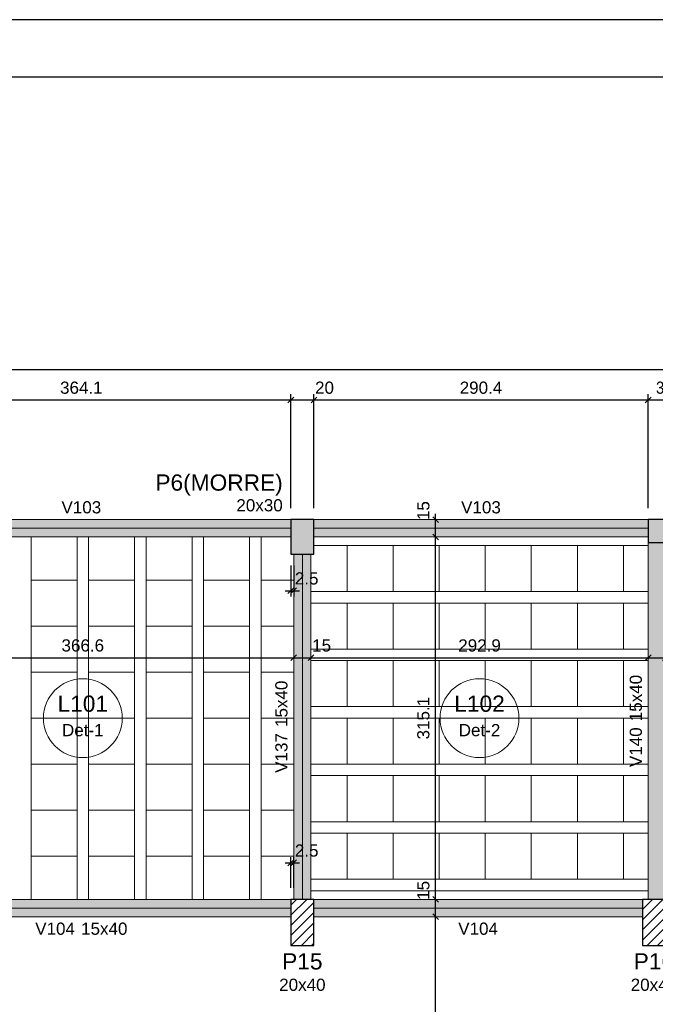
# Model space of a CAD drawing. Header units: millimetres. Extents: x 0 to 119, y 0 to 84.
# Tile 28 of 35: x 47 to 58, y 67 to 84. Entities that reach past the tile are written whole.
import ezdxf

# ---------------------------------------------------------------- set-up
doc = ezdxf.new("R2010")
doc.units = ezdxf.units.MM
doc.header["$MEASUREMENT"] = 0
doc.linetypes.add('NULL', pattern=[0])
doc.layers.get('0').update_dxf_attribs({"lineweight": 18})
for name, color, linetype, lineweight in [('FO-Cotas', 5, 'Continuous', 5), ('FO-Eixos', 5, 'Continuous', 5), ('FO-Hachura pilar que morre', 106, 'Continuous', 5), ('FO-Hachura pilar que passa', 19, 'Continuous', 5), ('FO-Hachura viga', 43, 'Continuous', 5), ('FO-Hachuras das lajes', 1, 'Continuous', 20), ('FO-Pilares', 4, 'Continuous', 30), ('FO-Textos das lajes', 3, 'Continuous', 20), ('FO-Textos das vigas', 7, 'Continuous', 5), ('FO-Textos dos pilares', 7, 'Continuous', 5), ('FO-Vigas', 1, 'Continuous', 20)]:
    doc.layers.add(name, color=color, linetype=linetype, lineweight=lineweight)
doc.layers.add('SEDUC_MARF', color=1, linetype='Continuous')
doc.layers.add('SEDUC_MARGG', color=7, linetype='Continuous')
doc.styles.add('Arial', font='txt')
doc.dimstyles.new('UM_50.000000', dxfattribs={"dimtxt": 0.18, "dimasz": 0.1, "dimexe": 0.1, "dimexo": 0.2, "dimgap": 0, "dimtad": 1, "dimtih": 1, "dimtoh": 1, "dimdec": 1, "dimlfac": 50, "dimzin": 0, "dimdsep": 46, "dimtxsty": 'Standard', "dimcen": 0.09, "dimdle": 0.1, "dimadec": 1, "dimazin": 2, "dimtfac": 1, "dimtdec": 4, "dimtofl": 0, "dimtmove": 0, "dimatfit": 3, "dimfxl": 1, "dimtolj": 1, "dimarcsym": 0})

# ---------------------------------------------------------------- blocks, each defined once
blk = doc.blocks.new('_Oblique')
at = {"color": 0, "linetype": 'ByBlock', "lineweight": -2}
blk.add_line((-0.5, -0.5), (0.5, 0.5), dxfattribs=at)
blk = doc.blocks.new('*D15')
at = {"layer": 'Defpoints', "color": 0}
for p in [(51.737, 77.489), (44.455, 76.074), (51.737, 75.408)]:
    blk.add_point(p, dxfattribs=at)
at = {"layer": 'FO-Cotas', "color": 0, "lineweight": -2}
for p, q in [((44.455, 76.274), (44.455, 77.589)), ((51.737, 75.608), (51.737, 77.589)), ((44.355, 77.489), (51.837, 77.489))]:
    blk.add_line(p, q, dxfattribs=at)
at = {"layer": 'FO-Cotas', "color": 0, "lineweight": -2, "xscale": 0.1, "yscale": 0.1, "zscale": 0.1, "rotation": 180}
blk.add_blockref('_Oblique', (44.455, 77.489), dxfattribs=at)
at = {"layer": 'FO-Cotas', "color": 0, "lineweight": -2, "xscale": 0.1, "yscale": 0.1, "zscale": 0.1}
blk.add_blockref('_Oblique', (51.737, 77.489), dxfattribs=at)
at = {"layer": 'FO-Cotas', "color": 7, "insert": (48.096, 77.701), "char_height": 0.2118, "attachment_point": 5, "rotation": 0.0057, "style": 'Arial'}
blk.add_mtext('\\A1;364.1', dxfattribs=at)
blk = doc.blocks.new('*D16')
at = {"layer": 'Defpoints', "color": 0}
for p in [(52.137, 77.489), (51.737, 75.408), (52.137, 75.408)]:
    blk.add_point(p, dxfattribs=at)
at = {"layer": 'FO-Cotas', "color": 0, "lineweight": -2}
for p, q in [((51.737, 75.608), (51.737, 77.589)), ((52.137, 75.608), (52.137, 77.589)), ((51.637, 77.489), (52.237, 77.489))]:
    blk.add_line(p, q, dxfattribs=at)
at = {"layer": 'FO-Cotas', "color": 0, "lineweight": -2, "xscale": 0.1, "yscale": 0.1, "zscale": 0.1, "rotation": 180}
blk.add_blockref('_Oblique', (51.737, 77.489), dxfattribs=at)
at = {"layer": 'FO-Cotas', "color": 0, "lineweight": -2, "xscale": 0.1, "yscale": 0.1, "zscale": 0.1}
blk.add_blockref('_Oblique', (52.137, 77.489), dxfattribs=at)
at = {"layer": 'FO-Cotas', "color": 7, "insert": (52.322, 77.701), "char_height": 0.2118, "attachment_point": 5, "rotation": 0.0057, "style": 'Arial'}
blk.add_mtext('\\A1;20', dxfattribs=at)
blk = doc.blocks.new('*D17')
at = {"layer": 'Defpoints', "color": 0}
for p in [(57.946, 77.489), (52.137, 75.408), (57.946, 75.408)]:
    blk.add_point(p, dxfattribs=at)
at = {"layer": 'FO-Cotas', "color": 0, "lineweight": -2}
for p, q in [((52.137, 75.608), (52.137, 77.589)), ((57.946, 75.608), (57.946, 77.589)), ((52.037, 77.489), (58.046, 77.489))]:
    blk.add_line(p, q, dxfattribs=at)
at = {"layer": 'FO-Cotas', "color": 0, "lineweight": -2, "xscale": 0.1, "yscale": 0.1, "zscale": 0.1, "rotation": 180}
blk.add_blockref('_Oblique', (52.137, 77.489), dxfattribs=at)
at = {"layer": 'FO-Cotas', "color": 0, "lineweight": -2, "xscale": 0.1, "yscale": 0.1, "zscale": 0.1}
blk.add_blockref('_Oblique', (57.946, 77.489), dxfattribs=at)
at = {"layer": 'FO-Cotas', "color": 7, "insert": (55.041, 77.701), "char_height": 0.2118, "attachment_point": 5, "rotation": 0.0057, "style": 'Arial'}
blk.add_mtext('\\A1;290.4', dxfattribs=at)
blk = doc.blocks.new('*D18')
at = {"layer": 'Defpoints', "color": 0}
for p in [(58.546, 77.489), (57.946, 75.408), (58.546, 75.408)]:
    blk.add_point(p, dxfattribs=at)
at = {"layer": 'FO-Cotas', "color": 0, "lineweight": -2}
for p, q in [((57.946, 75.608), (57.946, 77.589)), ((58.546, 75.608), (58.546, 77.589)), ((57.846, 77.489), (58.646, 77.489))]:
    blk.add_line(p, q, dxfattribs=at)
at = {"layer": 'FO-Cotas', "color": 0, "lineweight": -2, "xscale": 0.1, "yscale": 0.1, "zscale": 0.1, "rotation": 180}
blk.add_blockref('_Oblique', (57.946, 77.489), dxfattribs=at)
at = {"layer": 'FO-Cotas', "color": 0, "lineweight": -2, "xscale": 0.1, "yscale": 0.1, "zscale": 0.1}
blk.add_blockref('_Oblique', (58.546, 77.489), dxfattribs=at)
at = {"layer": 'FO-Cotas', "color": 7, "insert": (58.246, 77.701), "char_height": 0.2118, "attachment_point": 5, "rotation": 0.0057, "style": 'Arial'}
blk.add_mtext('\\A1;30', dxfattribs=at)
blk = doc.blocks.new('*D25')
at = {"layer": 'Defpoints', "color": 0}
for p in [(79.615, 78.018), (10.315, 75.408), (79.615, 75.408)]:
    blk.add_point(p, dxfattribs=at)
at = {"layer": 'FO-Cotas', "color": 0, "lineweight": -2}
for p, q in [((10.315, 75.608), (10.315, 78.118)), ((79.615, 75.608), (79.615, 78.118)), ((10.215, 78.018), (79.715, 78.018))]:
    blk.add_line(p, q, dxfattribs=at)
at = {"layer": 'FO-Cotas', "color": 0, "lineweight": -2, "xscale": 0.1, "yscale": 0.1, "zscale": 0.1, "rotation": 180}
blk.add_blockref('_Oblique', (10.315, 78.018), dxfattribs=at)
at = {"layer": 'FO-Cotas', "color": 0, "lineweight": -2, "xscale": 0.1, "yscale": 0.1, "zscale": 0.1}
blk.add_blockref('_Oblique', (79.615, 78.018), dxfattribs=at)
at = {"layer": 'FO-Cotas', "color": 7, "insert": (44.965, 78.23), "char_height": 0.2118, "attachment_point": 5, "rotation": 0.0057, "style": 'Arial'}
blk.add_mtext('\\A1;3465', dxfattribs=at)
blk = doc.blocks.new('*D131')
at = {"layer": 'Defpoints', "color": 0}
for p in [(44.455, 73.008), (51.787, 73.008), (51.787, 73.008)]:
    blk.add_point(p, dxfattribs=at)
at = {"layer": 'FO-Cotas', "color": 0, "lineweight": -2}
blk.add_line((44.355, 73.008), (51.887, 73.008), dxfattribs=at)
at = {"layer": 'FO-Cotas', "color": 0, "lineweight": -2, "xscale": 0.1, "yscale": 0.1, "zscale": 0.1, "rotation": 180}
blk.add_blockref('_Oblique', (44.455, 73.008), dxfattribs=at)
at = {"layer": 'FO-Cotas', "color": 0, "lineweight": -2, "xscale": 0.1, "yscale": 0.1, "zscale": 0.1}
blk.add_blockref('_Oblique', (51.787, 73.008), dxfattribs=at)
at = {"layer": 'FO-Cotas', "color": 7, "insert": (48.121, 73.22), "char_height": 0.2118, "attachment_point": 5, "rotation": 0.0057, "style": 'Arial'}
blk.add_mtext('\\A1;366.6', dxfattribs=at)
blk = doc.blocks.new('*D132')
at = {"layer": 'Defpoints', "color": 0}
for p in [(51.787, 73.008), (52.087, 73.008), (52.087, 73.008)]:
    blk.add_point(p, dxfattribs=at)
at = {"layer": 'FO-Cotas', "color": 0, "lineweight": -2}
blk.add_line((51.687, 73.008), (52.187, 73.008), dxfattribs=at)
at = {"layer": 'FO-Cotas', "color": 0, "lineweight": -2, "xscale": 0.1, "yscale": 0.1, "zscale": 0.1, "rotation": 180}
blk.add_blockref('_Oblique', (51.787, 73.008), dxfattribs=at)
at = {"layer": 'FO-Cotas', "color": 0, "lineweight": -2, "xscale": 0.1, "yscale": 0.1, "zscale": 0.1}
blk.add_blockref('_Oblique', (52.087, 73.008), dxfattribs=at)
at = {"layer": 'FO-Cotas', "color": 7, "insert": (52.272, 73.22), "char_height": 0.2118, "attachment_point": 5, "rotation": 0.0057, "style": 'Arial'}
blk.add_mtext('\\A1;15', dxfattribs=at)
blk = doc.blocks.new('*D133')
at = {"layer": 'Defpoints', "color": 0}
for p in [(52.087, 73.008), (57.946, 73.008), (57.946, 73.008)]:
    blk.add_point(p, dxfattribs=at)
at = {"layer": 'FO-Cotas', "color": 0, "lineweight": -2}
blk.add_line((51.987, 73.008), (58.046, 73.008), dxfattribs=at)
at = {"layer": 'FO-Cotas', "color": 0, "lineweight": -2, "xscale": 0.1, "yscale": 0.1, "zscale": 0.1, "rotation": 180}
blk.add_blockref('_Oblique', (52.087, 73.008), dxfattribs=at)
at = {"layer": 'FO-Cotas', "color": 0, "lineweight": -2, "xscale": 0.1, "yscale": 0.1, "zscale": 0.1}
blk.add_blockref('_Oblique', (57.946, 73.008), dxfattribs=at)
at = {"layer": 'FO-Cotas', "color": 7, "insert": (55.016, 73.22), "char_height": 0.2118, "attachment_point": 5, "rotation": 0.0057, "style": 'Arial'}
blk.add_mtext('\\A1;292.9', dxfattribs=at)
blk = doc.blocks.new('*D134')
at = {"layer": 'Defpoints', "color": 0}
for p in [(57.946, 73.008), (58.246, 73.008), (58.246, 73.008)]:
    blk.add_point(p, dxfattribs=at)
at = {"layer": 'FO-Cotas', "color": 0, "lineweight": -2}
blk.add_line((57.846, 73.008), (58.346, 73.008), dxfattribs=at)
at = {"layer": 'FO-Cotas', "color": 0, "lineweight": -2, "xscale": 0.1, "yscale": 0.1, "zscale": 0.1, "rotation": 180}
blk.add_blockref('_Oblique', (57.946, 73.008), dxfattribs=at)
at = {"layer": 'FO-Cotas', "color": 0, "lineweight": -2, "xscale": 0.1, "yscale": 0.1, "zscale": 0.1}
blk.add_blockref('_Oblique', (58.246, 73.008), dxfattribs=at)
at = {"layer": 'FO-Cotas', "color": 7, "insert": (58.431, 73.22), "char_height": 0.2118, "attachment_point": 5, "rotation": 0.0057, "style": 'Arial'}
blk.add_mtext('\\A1;15', dxfattribs=at)
blk = doc.blocks.new('*D173')
at = {"layer": 'Defpoints', "color": 0}
for p in [(54.252, 68.505), (54.252, 68.505), (54.252, 40.915)]:
    blk.add_point(p, dxfattribs=at)
at = {"layer": 'FO-Cotas', "color": 0, "lineweight": -2}
blk.add_line((54.252, 40.815), (54.252, 68.605), dxfattribs=at)
at = {"layer": 'FO-Cotas', "color": 0, "lineweight": -2, "xscale": 0.1, "yscale": 0.1, "zscale": 0.1}
for p, rotation in [((54.252, 68.505), 90), ((54.252, 40.915), 270)]:
    blk.add_blockref('_Oblique', p, dxfattribs=dict(at, rotation=rotation))
at = {"layer": 'FO-Cotas', "color": 7, "insert": (54.04, 54.71), "char_height": 0.2118, "attachment_point": 5, "rotation": 90, "style": 'Arial'}
blk.add_mtext('\\A1;1379.5', dxfattribs=at)
blk = doc.blocks.new('*D174')
at = {"layer": 'Defpoints', "color": 0}
for p in [(54.252, 68.805), (54.252, 68.805), (54.252, 68.505)]:
    blk.add_point(p, dxfattribs=at)
at = {"layer": 'FO-Cotas', "color": 0, "lineweight": -2}
blk.add_line((54.252, 68.405), (54.252, 68.905), dxfattribs=at)
at = {"layer": 'FO-Cotas', "color": 0, "lineweight": -2, "xscale": 0.1, "yscale": 0.1, "zscale": 0.1}
for p, rotation in [((54.252, 68.805), 90), ((54.252, 68.505), 270)]:
    blk.add_blockref('_Oblique', p, dxfattribs=dict(at, rotation=rotation))
at = {"layer": 'FO-Cotas', "color": 7, "insert": (54.04, 68.963), "char_height": 0.2118, "attachment_point": 5, "rotation": 90, "style": 'Arial'}
blk.add_mtext('\\A1;15', dxfattribs=at)
blk = doc.blocks.new('*D175')
at = {"layer": 'Defpoints', "color": 0}
for p in [(54.252, 75.108), (54.252, 75.108), (54.252, 68.805)]:
    blk.add_point(p, dxfattribs=at)
at = {"layer": 'FO-Cotas', "color": 0, "lineweight": -2}
blk.add_line((54.252, 68.705), (54.252, 75.208), dxfattribs=at)
at = {"layer": 'FO-Cotas', "color": 0, "lineweight": -2, "xscale": 0.1, "yscale": 0.1, "zscale": 0.1}
for p, rotation in [((54.252, 75.108), 90), ((54.252, 68.805), 270)]:
    blk.add_blockref('_Oblique', p, dxfattribs=dict(at, rotation=rotation))
at = {"layer": 'FO-Cotas', "color": 7, "insert": (54.04, 71.957), "char_height": 0.2118, "attachment_point": 5, "rotation": 90, "style": 'Arial'}
blk.add_mtext('\\A1;315.1', dxfattribs=at)
blk = doc.blocks.new('*D176')
at = {"layer": 'Defpoints', "color": 0}
for p in [(54.252, 75.408), (54.252, 75.408), (54.252, 75.108)]:
    blk.add_point(p, dxfattribs=at)
at = {"layer": 'FO-Cotas', "color": 0, "lineweight": -2}
blk.add_line((54.252, 75.008), (54.252, 75.508), dxfattribs=at)
at = {"layer": 'FO-Cotas', "color": 0, "lineweight": -2, "xscale": 0.1, "yscale": 0.1, "zscale": 0.1}
for p, rotation in [((54.252, 75.408), 90), ((54.252, 75.108), 270)]:
    blk.add_blockref('_Oblique', p, dxfattribs=dict(at, rotation=rotation))
at = {"layer": 'FO-Cotas', "color": 7, "insert": (54.04, 75.565), "char_height": 0.2118, "attachment_point": 5, "rotation": 90, "style": 'Arial'}
blk.add_mtext('\\A1;15', dxfattribs=at)
blk = doc.blocks.new('*D205')
at = {"layer": 'Defpoints', "color": 0}
for p in [(51.787, 69.442), (51.737, 68.807), (51.787, 68.807)]:
    blk.add_point(p, dxfattribs=at)
at = {"layer": 'FO-Cotas', "color": 0, "lineweight": -2}
for p, q in [((51.737, 69.007), (51.737, 69.542)), ((51.787, 69.007), (51.787, 69.542)), ((51.637, 69.442), (51.887, 69.442))]:
    blk.add_line(p, q, dxfattribs=at)
at = {"layer": 'FO-Cotas', "color": 0, "lineweight": -2, "xscale": 0.1, "yscale": 0.1, "zscale": 0.1, "rotation": 180}
blk.add_blockref('_Oblique', (51.737, 69.442), dxfattribs=at)
at = {"layer": 'FO-Cotas', "color": 0, "lineweight": -2, "xscale": 0.1, "yscale": 0.1, "zscale": 0.1}
blk.add_blockref('_Oblique', (51.787, 69.442), dxfattribs=at)
at = {"layer": 'FO-Cotas', "color": 7, "insert": (52.012, 69.654), "char_height": 0.2118, "attachment_point": 5, "rotation": 0.0057, "style": 'Arial'}
blk.add_mtext('\\A1;2.5', dxfattribs=at)
blk = doc.blocks.new('*D216')
at = {"layer": 'Defpoints', "color": 0}
for p in [(51.737, 74.808), (51.787, 74.808), (51.787, 74.173)]:
    blk.add_point(p, dxfattribs=at)
at = {"layer": 'FO-Cotas', "color": 0, "lineweight": -2}
for p, q in [((51.737, 74.608), (51.737, 74.073)), ((51.787, 74.608), (51.787, 74.073)), ((51.637, 74.173), (51.887, 74.173))]:
    blk.add_line(p, q, dxfattribs=at)
at = {"layer": 'FO-Cotas', "color": 0, "lineweight": -2, "xscale": 0.1, "yscale": 0.1, "zscale": 0.1, "rotation": 180}
blk.add_blockref('_Oblique', (51.737, 74.173), dxfattribs=at)
at = {"layer": 'FO-Cotas', "color": 0, "lineweight": -2, "xscale": 0.1, "yscale": 0.1, "zscale": 0.1}
blk.add_blockref('_Oblique', (51.787, 74.173), dxfattribs=at)
at = {"layer": 'FO-Cotas', "color": 7, "insert": (52.012, 74.385), "char_height": 0.2118, "attachment_point": 5, "rotation": 0.0057, "style": 'Arial'}
blk.add_mtext('\\A1;2.5', dxfattribs=at)

msp = doc.modelspace()

# ---------------------------------------------------------------- hatches: boundary and pattern name
at = {"layer": 'FO-Hachura pilar que morre', "linetype": 'Continuous'}
for points in [[(51.7368, 74.8082), (51.9368, 74.8082), (52.1368, 74.8082), (52.1368, 75.1082), (52.1368, 75.4082), (51.9368, 75.4082), (51.7368, 75.4082), (51.7368, 75.1082)], [(58.5456, 75.0082), (58.5456, 75.2082), (58.5456, 75.4082), (58.2456, 75.4082), (57.9456, 75.4082), (57.9456, 75.2082), (57.9456, 75.0082), (58.2456, 75.0082)]]:
    msp.add_hatch(color=106, dxfattribs=at).paths.add_polyline_path(points)
at = {"layer": 'FO-Hachura pilar que passa', "linetype": 'Continuous'}
h = msp.add_hatch(dxfattribs=at)
h.set_pattern_fill('ANSI31', color=19, style=0)
h.paths.add_polyline_path([(51.7368, 68.0068), (51.9368, 68.0068), (52.1368, 68.0068), (52.1368, 68.4068), (52.1368, 68.8068), (51.9368, 68.8068), (51.7368, 68.8068), (51.7368, 68.4068)])
h = msp.add_hatch(dxfattribs=at)
h.set_pattern_fill('ANSI31', color=19, style=0)
h.paths.add_polyline_path([(57.8456, 68.0068), (58.0456, 68.0068), (58.2456, 68.0068), (58.2456, 68.4068), (58.2456, 68.8068), (58.0456, 68.8068), (57.8456, 68.8068), (57.8456, 68.4068)])
at = {"layer": 'FO-Hachura viga', "linetype": 'Continuous'}
for points in [[(51.7368, 75.408), (51.7368, 75.408), (44.4548, 75.408), (44.4548, 75.108), (51.7368, 75.108), (51.7368, 75.408)], [(57.9456, 75.408), (57.9456, 75.408), (52.1368, 75.408), (52.1368, 75.108), (57.9456, 75.108), (57.9456, 75.408)], [(58.2456, 75.008), (58.2456, 75.008), (57.9456, 75.008), (57.9456, 68.8068), (58.2456, 68.8068), (58.2456, 75.008)], [(52.0868, 74.808), (52.0868, 74.808), (51.7868, 74.808), (51.7868, 68.8068), (52.0868, 68.8068), (52.0868, 74.808)], [(51.7368, 68.8054), (51.7368, 68.8054), (44.4548, 68.8054), (44.4548, 68.5054), (51.7368, 68.5054), (51.7368, 68.8054)], [(57.8456, 68.8054), (57.8456, 68.8054), (52.1368, 68.8054), (52.1368, 68.5054), (57.8456, 68.5054), (57.8456, 68.8054)]]:
    msp.add_hatch(color=43, dxfattribs=at).paths.add_polyline_path(points)

# ---------------------------------------------------------------- linework, layer by layer
at = {"layer": 'FO-Eixos'}
for p, q in [((44.4546, 75.2582), (51.7368, 75.2582)), ((52.1368, 75.2582), (57.9456, 75.2582)), ((51.9368, 68.8068), (51.9368, 74.8082)), ((44.4546, 68.6554), (51.7368, 68.6554)), ((52.1368, 68.6554), (57.8456, 68.6554))]:
    msp.add_line(p, q, dxfattribs=at)
for points in [[(47.221, 75.1082), (47.221, 74.3572), (48.021, 74.3572), (48.021, 75.1082)], [(48.221, 75.1082), (48.221, 74.3572), (49.021, 74.3572), (49.021, 75.1082)], [(49.221, 75.1082), (49.221, 74.3572), (50.021, 74.3572), (50.021, 75.1082)], [(50.221, 75.1082), (50.221, 74.3572), (51.021, 74.3572), (51.021, 75.1082)], [(51.221, 75.1082), (51.221, 74.3572), (51.787, 74.3572)], [(52.087, 74.1572), (52.716, 74.1572), (52.716, 74.9572), (52.137, 74.9572)], [(57.946, 74.9572), (57.516, 74.9572), (57.516, 74.1572), (57.946, 74.1572)], [(51.787, 74.3572), (51.221, 74.3572), (51.221, 73.5572), (51.787, 73.5572)], [(52.087, 73.1572), (52.716, 73.1572), (52.716, 73.9572), (52.087, 73.9572)], [(57.946, 73.9572), (57.516, 73.9572), (57.516, 73.1572), (57.946, 73.1572)], [(51.787, 73.5572), (51.221, 73.5572), (51.221, 72.7572), (51.787, 72.7572)], [(52.087, 72.1572), (52.716, 72.1572), (52.716, 72.9572), (52.087, 72.9572)], [(57.946, 72.9572), (57.516, 72.9572), (57.516, 72.1572), (57.946, 72.1572)], [(51.787, 72.7572), (51.221, 72.7572), (51.221, 71.9572), (51.787, 71.9572)], [(51.787, 71.9572), (51.221, 71.9572), (51.221, 71.1572), (51.787, 71.1572)], [(52.087, 71.1572), (52.716, 71.1572), (52.716, 71.9572), (52.087, 71.9572)], [(57.946, 71.9572), (57.516, 71.9572), (57.516, 71.1572), (57.946, 71.1572)], [(51.787, 71.1572), (51.221, 71.1572), (51.221, 70.3572), (51.787, 70.3572)], [(52.087, 70.1572), (52.716, 70.1572), (52.716, 70.9572), (52.087, 70.9572)], [(57.946, 70.9572), (57.516, 70.9572), (57.516, 70.1572), (57.946, 70.1572)], [(51.787, 70.3572), (51.221, 70.3572), (51.221, 69.5572), (51.787, 69.5572)], [(52.087, 69.1572), (52.716, 69.1572), (52.716, 69.9572), (52.087, 69.9572)], [(57.946, 69.9572), (57.516, 69.9572), (57.516, 69.1572), (57.946, 69.1572)], [(48.021, 68.8072), (48.021, 69.5572), (47.221, 69.5572), (47.221, 68.8072)], [(49.021, 68.8072), (49.021, 69.5572), (48.221, 69.5572), (48.221, 68.8072)], [(50.021, 68.8072), (50.021, 69.5572), (49.221, 69.5572), (49.221, 68.8072)], [(51.021, 68.8072), (51.021, 69.5572), (50.221, 69.5572), (50.221, 68.8072)], [(51.787, 69.5572), (51.221, 69.5572), (51.221, 68.8072)]]:
    msp.add_lwpolyline(points, dxfattribs=at)
for points in [[(52.716, 74.1572), (53.516, 74.1572), (53.516, 74.9572), (52.716, 74.9572), (52.716, 74.1572)], [(53.516, 74.1572), (54.316, 74.1572), (54.316, 74.9572), (53.516, 74.9572), (53.516, 74.1572)], [(54.316, 74.1572), (55.116, 74.1572), (55.116, 74.9572), (54.316, 74.9572), (54.316, 74.1572)], [(55.116, 74.1572), (55.916, 74.1572), (55.916, 74.9572), (55.116, 74.9572), (55.116, 74.1572)], [(55.916, 74.1572), (56.716, 74.1572), (56.716, 74.9572), (55.916, 74.9572), (55.916, 74.1572)], [(56.716, 74.1572), (57.516, 74.1572), (57.516, 74.9572), (56.716, 74.9572), (56.716, 74.1572)], [(48.021, 73.5572), (48.021, 74.3572), (47.221, 74.3572), (47.221, 73.5572), (48.021, 73.5572)], [(49.021, 73.5572), (49.021, 74.3572), (48.221, 74.3572), (48.221, 73.5572), (49.021, 73.5572)], [(50.021, 73.5572), (50.021, 74.3572), (49.221, 74.3572), (49.221, 73.5572), (50.021, 73.5572)], [(51.021, 73.5572), (51.021, 74.3572), (50.221, 74.3572), (50.221, 73.5572), (51.021, 73.5572)], [(52.716, 73.1572), (53.516, 73.1572), (53.516, 73.9572), (52.716, 73.9572), (52.716, 73.1572)], [(53.516, 73.1572), (54.316, 73.1572), (54.316, 73.9572), (53.516, 73.9572), (53.516, 73.1572)], [(54.316, 73.1572), (55.116, 73.1572), (55.116, 73.9572), (54.316, 73.9572), (54.316, 73.1572)], [(55.116, 73.1572), (55.916, 73.1572), (55.916, 73.9572), (55.116, 73.9572), (55.116, 73.1572)], [(55.916, 73.1572), (56.716, 73.1572), (56.716, 73.9572), (55.916, 73.9572), (55.916, 73.1572)], [(56.716, 73.1572), (57.516, 73.1572), (57.516, 73.9572), (56.716, 73.9572), (56.716, 73.1572)], [(48.021, 72.7572), (48.021, 73.5572), (47.221, 73.5572), (47.221, 72.7572), (48.021, 72.7572)], [(49.021, 72.7572), (49.021, 73.5572), (48.221, 73.5572), (48.221, 72.7572), (49.021, 72.7572)], [(50.021, 72.7572), (50.021, 73.5572), (49.221, 73.5572), (49.221, 72.7572), (50.021, 72.7572)], [(51.021, 72.7572), (51.021, 73.5572), (50.221, 73.5572), (50.221, 72.7572), (51.021, 72.7572)], [(52.716, 72.1572), (53.516, 72.1572), (53.516, 72.9572), (52.716, 72.9572), (52.716, 72.1572)], [(53.516, 72.1572), (54.316, 72.1572), (54.316, 72.9572), (53.516, 72.9572), (53.516, 72.1572)], [(54.316, 72.1572), (55.116, 72.1572), (55.116, 72.9572), (54.316, 72.9572), (54.316, 72.1572)], [(55.116, 72.1572), (55.916, 72.1572), (55.916, 72.9572), (55.116, 72.9572), (55.116, 72.1572)], [(55.916, 72.1572), (56.716, 72.1572), (56.716, 72.9572), (55.916, 72.9572), (55.916, 72.1572)], [(56.716, 72.1572), (57.516, 72.1572), (57.516, 72.9572), (56.716, 72.9572), (56.716, 72.1572)], [(48.021, 71.9572), (48.021, 72.7572), (47.221, 72.7572), (47.221, 71.9572), (48.021, 71.9572)], [(49.021, 71.9572), (49.021, 72.7572), (48.221, 72.7572), (48.221, 71.9572), (49.021, 71.9572)], [(50.021, 71.9572), (50.021, 72.7572), (49.221, 72.7572), (49.221, 71.9572), (50.021, 71.9572)], [(51.021, 71.9572), (51.021, 72.7572), (50.221, 72.7572), (50.221, 71.9572), (51.021, 71.9572)], [(48.021, 71.1572), (48.021, 71.9572), (47.221, 71.9572), (47.221, 71.1572), (48.021, 71.1572)], [(49.021, 71.1572), (49.021, 71.9572), (48.221, 71.9572), (48.221, 71.1572), (49.021, 71.1572)], [(50.021, 71.1572), (50.021, 71.9572), (49.221, 71.9572), (49.221, 71.1572), (50.021, 71.1572)], [(51.021, 71.1572), (51.021, 71.9572), (50.221, 71.9572), (50.221, 71.1572), (51.021, 71.1572)], [(52.716, 71.1572), (53.516, 71.1572), (53.516, 71.9572), (52.716, 71.9572), (52.716, 71.1572)], [(53.516, 71.1572), (54.316, 71.1572), (54.316, 71.9572), (53.516, 71.9572), (53.516, 71.1572)], [(54.316, 71.1572), (55.116, 71.1572), (55.116, 71.9572), (54.316, 71.9572), (54.316, 71.1572)], [(55.116, 71.1572), (55.916, 71.1572), (55.916, 71.9572), (55.116, 71.9572), (55.116, 71.1572)], [(55.916, 71.1572), (56.716, 71.1572), (56.716, 71.9572), (55.916, 71.9572), (55.916, 71.1572)], [(56.716, 71.1572), (57.516, 71.1572), (57.516, 71.9572), (56.716, 71.9572), (56.716, 71.1572)], [(48.021, 70.3572), (48.021, 71.1572), (47.221, 71.1572), (47.221, 70.3572), (48.021, 70.3572)], [(49.021, 70.3572), (49.021, 71.1572), (48.221, 71.1572), (48.221, 70.3572), (49.021, 70.3572)], [(50.021, 70.3572), (50.021, 71.1572), (49.221, 71.1572), (49.221, 70.3572), (50.021, 70.3572)], [(51.021, 70.3572), (51.021, 71.1572), (50.221, 71.1572), (50.221, 70.3572), (51.021, 70.3572)], [(52.716, 70.1572), (53.516, 70.1572), (53.516, 70.9572), (52.716, 70.9572), (52.716, 70.1572)], [(53.516, 70.1572), (54.316, 70.1572), (54.316, 70.9572), (53.516, 70.9572), (53.516, 70.1572)], [(54.316, 70.1572), (55.116, 70.1572), (55.116, 70.9572), (54.316, 70.9572), (54.316, 70.1572)], [(55.116, 70.1572), (55.916, 70.1572), (55.916, 70.9572), (55.116, 70.9572), (55.116, 70.1572)], [(55.916, 70.1572), (56.716, 70.1572), (56.716, 70.9572), (55.916, 70.9572), (55.916, 70.1572)], [(56.716, 70.1572), (57.516, 70.1572), (57.516, 70.9572), (56.716, 70.9572), (56.716, 70.1572)], [(48.021, 69.5572), (48.021, 70.3572), (47.221, 70.3572), (47.221, 69.5572), (48.021, 69.5572)], [(49.021, 69.5572), (49.021, 70.3572), (48.221, 70.3572), (48.221, 69.5572), (49.021, 69.5572)], [(50.021, 69.5572), (50.021, 70.3572), (49.221, 70.3572), (49.221, 69.5572), (50.021, 69.5572)], [(51.021, 69.5572), (51.021, 70.3572), (50.221, 70.3572), (50.221, 69.5572), (51.021, 69.5572)], [(52.716, 69.1572), (53.516, 69.1572), (53.516, 69.9572), (52.716, 69.9572), (52.716, 69.1572)], [(53.516, 69.1572), (54.316, 69.1572), (54.316, 69.9572), (53.516, 69.9572), (53.516, 69.1572)], [(54.316, 69.1572), (55.116, 69.1572), (55.116, 69.9572), (54.316, 69.9572), (54.316, 69.1572)], [(55.116, 69.1572), (55.916, 69.1572), (55.916, 69.9572), (55.116, 69.9572), (55.116, 69.1572)], [(55.916, 69.1572), (56.716, 69.1572), (56.716, 69.9572), (55.916, 69.9572), (55.916, 69.1572)], [(56.716, 69.1572), (57.516, 69.1572), (57.516, 69.9572), (56.716, 69.9572), (56.716, 69.1572)]]:
    msp.add_lwpolyline(points, close=True, dxfattribs=at)
at = {"layer": 'FO-Hachuras das lajes'}
for p, q in [((47.221, 74.8082), (47.221, 75.1082)), ((48.021, 74.8082), (48.021, 75.1082)), ((48.221, 74.8082), (48.221, 75.1082)), ((49.021, 74.8082), (49.021, 75.1082)), ((49.221, 74.8082), (49.221, 75.1082)), ((50.021, 74.8082), (50.021, 75.1082)), ((50.221, 74.8082), (50.221, 75.1082)), ((51.021, 74.8082), (51.021, 75.1082)), ((51.221, 74.8082), (51.221, 75.1082)), ((47.221, 68.8072), (47.221, 74.8082)), ((48.021, 68.8072), (48.021, 74.8082)), ((48.221, 68.8072), (48.221, 74.8082)), ((49.021, 68.8072), (49.021, 74.8082)), ((49.221, 68.8072), (49.221, 74.8082)), ((50.021, 68.8072), (50.021, 74.8082)), ((50.221, 68.8072), (50.221, 74.8082)), ((51.021, 68.8072), (51.021, 74.8082)), ((51.221, 68.8072), (51.221, 74.8082)), ((52.137, 74.9572), (57.946, 74.9572)), ((52.087, 74.1572), (52.137, 74.1572)), ((52.137, 74.1572), (57.946, 74.1572)), ((52.087, 73.9572), (52.137, 73.9572)), ((52.137, 73.9572), (57.946, 73.9572)), ((52.087, 73.1572), (52.137, 73.1572)), ((52.137, 73.1572), (57.946, 73.1572)), ((52.087, 72.9572), (52.137, 72.9572)), ((52.137, 72.9572), (57.946, 72.9572)), ((52.087, 72.1572), (52.137, 72.1572)), ((52.137, 72.1572), (57.946, 72.1572)), ((52.087, 71.9572), (52.137, 71.9572)), ((52.137, 71.9572), (57.946, 71.9572)), ((52.087, 71.1572), (52.137, 71.1572)), ((52.137, 71.1572), (57.946, 71.1572)), ((52.087, 70.9572), (52.137, 70.9572)), ((52.137, 70.9572), (57.946, 70.9572)), ((52.087, 70.1572), (52.137, 70.1572)), ((52.137, 70.1572), (57.946, 70.1572)), ((52.087, 69.9572), (52.137, 69.9572)), ((52.137, 69.9572), (57.946, 69.9572)), ((52.087, 69.1572), (52.137, 69.1572)), ((52.137, 69.1572), (57.946, 69.1572)), ((52.087, 68.9572), (52.137, 68.9572)), ((52.137, 68.9572), (57.946, 68.9572))]:
    msp.add_line(p, q, dxfattribs=at)
at = {"layer": 'FO-Pilares'}
for points in [[(51.7368, 74.8082), (51.9368, 74.8082), (52.1368, 74.8082), (52.1368, 75.1082), (52.1368, 75.4082), (51.9368, 75.4082), (51.7368, 75.4082), (51.7368, 75.1082), (51.7368, 74.8082)], [(58.5456, 75.0082), (58.5456, 75.2082), (58.5456, 75.4082), (58.2456, 75.4082), (57.9456, 75.4082), (57.9456, 75.2082), (57.9456, 75.0082), (58.2456, 75.0082), (58.5456, 75.0082)], [(51.7368, 68.0068), (51.9368, 68.0068), (52.1368, 68.0068), (52.1368, 68.4068), (52.1368, 68.8068), (51.9368, 68.8068), (51.7368, 68.8068), (51.7368, 68.4068), (51.7368, 68.0068)], [(57.8456, 68.0068), (58.0456, 68.0068), (58.2456, 68.0068), (58.2456, 68.4068), (58.2456, 68.8068), (58.0456, 68.8068), (57.8456, 68.8068), (57.8456, 68.4068), (57.8456, 68.0068)]]:
    msp.add_lwpolyline(points, close=True, dxfattribs=at)
at = {"layer": 'FO-Textos das lajes'}
for p, q in [((47.4353, 71.9575), (48.8061, 71.9575)), ((54.3308, 71.9575), (55.7016, 71.9575))]:
    msp.add_line(p, q, dxfattribs=at)
for centre in [(48.1207, 71.9575), (55.0162, 71.9575)]:
    msp.add_circle(centre, 0.6854, dxfattribs=at)
at = {"layer": 'FO-Vigas'}
for p, q in [((44.4546, 75.4082), (51.7368, 75.4082)), ((52.1368, 75.4082), (57.9456, 75.4082)), ((44.4546, 75.1082), (51.7368, 75.1082)), ((52.1368, 75.1082), (57.9456, 75.1082)), ((57.9456, 68.8068), (57.9456, 75.0082)), ((51.7868, 68.8068), (51.7868, 74.8082)), ((52.0868, 68.8068), (52.0868, 74.8082)), ((44.4546, 68.8054), (51.7368, 68.8054)), ((52.1368, 68.8054), (57.8456, 68.8054)), ((44.4546, 68.5054), (51.7368, 68.5054)), ((52.1368, 68.5054), (57.8456, 68.5054))]:
    msp.add_line(p, q, dxfattribs=at)
at = {"layer": 'SEDUC_MARF'}
msp.add_lwpolyline([(118.9, 84.1), (0, 84.1), (0, 0), (118.9, 0)], close=True, dxfattribs=at)
at = {"layer": 'SEDUC_MARGG'}
msp.add_lwpolyline([(2.5, 1), (117.9, 1), (117.9, 83.1), (2.5, 83.1), (2.5, 1)], dxfattribs=at)

# ---------------------------------------------------------------- texts
at = {"layer": 'FO-Textos das lajes', "linetype": 'NULL', "attachment_point": 8, "line_spacing_factor": 0.798, "style": 'Arial'}
for s, insert, char_height, width in [('L101', (48.121, 72.0634), 0.2824, 1.735195), ('L102', (55.016, 72.0634), 0.2824, 1.735195), ('Det-1', (48.121, 71.6401), 0.2118, 1.418281), ('Det-2', (55.016, 71.6401), 0.2118, 1.418281)]:
    msp.add_mtext(s, dxfattribs=dict(at, insert=insert, char_height=char_height, width=width))
at = {"layer": 'FO-Textos das vigas', "linetype": 'NULL', "char_height": 0.2118, "line_spacing_factor": 0.798, "style": 'Arial'}
for s, insert, width, attachment_point in [('V103', (48.096, 75.5141), 1.354561, 8), ('V103', (55.041, 75.5141), 1.354561, 8), ('V104', (47.985, 68.1881), 1.354561, 9), ('15x40', (48.091, 68.1881), 1.580273, 7), ('V104', (54.991, 68.1881), 1.354561, 8)]:
    msp.add_mtext(s, dxfattribs=dict(at, insert=insert, width=width, attachment_point=attachment_point))
at = {"layer": 'FO-Textos das vigas', "linetype": 'NULL', "char_height": 0.2118, "rotation": 90.00021, "line_spacing_factor": 0.798, "style": 'Arial'}
for s, insert, width, attachment_point in [('15x40', (57.8401, 71.9032), 1.580273, 7), ('15x40', (51.6811, 71.8032), 1.580273, 7), ('V140', (57.8401, 71.7972), 1.354561, 9), ('V137', (51.6811, 71.6972), 1.354561, 9)]:
    msp.add_mtext(s, dxfattribs=dict(at, insert=insert, width=width, attachment_point=attachment_point))
at = {"layer": 'FO-Textos dos pilares', "linetype": 'NULL', "line_spacing_factor": 0.798, "style": 'Arial'}
for s, insert, char_height, width, attachment_point in [('P6(MORRE)', (51.596, 75.8272), 0.2824, 4.376836, 9), ('20x30', (51.596, 75.5491), 0.2118, 1.580273, 9), ('P16', (58.046, 67.5834), 0.2824, 1.387852, 8), ('P15', (51.937, 67.5834), 0.2824, 1.387852, 8), ('20x40', (51.937, 67.2131), 0.2118, 1.580273, 8), ('20x40', (58.046, 67.2131), 0.2118, 1.580273, 8)]:
    msp.add_mtext(s, dxfattribs=dict(at, insert=insert, char_height=char_height, width=width, attachment_point=attachment_point))

# ---------------------------------------------------------------- dimensions: what is measured, and where the dimension line sits
at = {"layer": 'FO-Cotas'}
for base, p1, p2, override, picture, middle in [((79.6152, 78.0185), (10.3146, 75.4082), (79.6152, 75.4082), {"dimtxt": 0.2118, "dimasz": 0.1, "dimexe": 0.1, "dimexo": 0.2, "dimtad": 1, "dimtih": 0, "dimtoh": 0, "dimdec": 1, "dimlfac": 50, "dimzin": 8, "dimtxsty": 'Arial', "dimblk": 'Oblique', "dimblk1": 'Oblique', "dimblk2": 'Oblique', "dimsah": 1, "dimdle": 0.1, "dimse1": 0, "dimse2": 0, "dimclrt": 7, "dimadec": 1, "dimazin": 3, "dimtmove": 2, "dimldrblk": 'Oblique'}, '*D25', (44.9649, 78.2303)), ((51.7368, 77.489), (44.4546, 76.0742), (51.7368, 75.4082), {"dimtxt": 0.2118, "dimasz": 0.1, "dimexe": 0.1, "dimexo": 0.2, "dimtad": 1, "dimtih": 0, "dimtoh": 0, "dimdec": 1, "dimlfac": 50, "dimzin": 8, "dimtxsty": 'Arial', "dimblk": 'Oblique', "dimblk1": 'Oblique', "dimblk2": 'Oblique', "dimsah": 1, "dimdle": 0.1, "dimse1": 0, "dimse2": 0, "dimclrt": 7, "dimadec": 1, "dimazin": 3, "dimtmove": 2, "dimldrblk": 'Oblique'}, '*D15', (48.0957, 77.7008)), ((52.1368, 77.489), (51.7368, 75.4082), (52.1368, 75.4082), {"dimtxt": 0.2118, "dimasz": 0.1, "dimexe": 0.1, "dimexo": 0.2, "dimtad": 1, "dimtih": 0, "dimtoh": 0, "dimdec": 1, "dimlfac": 50, "dimzin": 8, "dimtxsty": 'Arial', "dimblk": 'Oblique', "dimblk1": 'Oblique', "dimblk2": 'Oblique', "dimsah": 1, "dimdle": 0.1, "dimse1": 0, "dimse2": 0, "dimclrt": 7, "dimadec": 1, "dimazin": 3, "dimtmove": 2, "dimldrblk": 'Oblique'}, '*D16', (52.3221, 77.7008)), ((57.9456, 77.489), (52.1368, 75.4082), (57.9456, 75.4082), {"dimtxt": 0.2118, "dimasz": 0.1, "dimexe": 0.1, "dimexo": 0.2, "dimtad": 1, "dimtih": 0, "dimtoh": 0, "dimdec": 1, "dimlfac": 50, "dimzin": 8, "dimtxsty": 'Arial', "dimblk": 'Oblique', "dimblk1": 'Oblique', "dimblk2": 'Oblique', "dimsah": 1, "dimdle": 0.1, "dimse1": 0, "dimse2": 0, "dimclrt": 7, "dimadec": 1, "dimazin": 3, "dimtmove": 2, "dimldrblk": 'Oblique'}, '*D17', (55.0412, 77.7008)), ((58.5456, 77.489), (57.9456, 75.4082), (58.5456, 75.4082), {"dimtxt": 0.2118, "dimasz": 0.1, "dimexe": 0.1, "dimexo": 0.2, "dimtad": 1, "dimtih": 0, "dimtoh": 0, "dimdec": 1, "dimlfac": 50, "dimzin": 8, "dimtxsty": 'Arial', "dimblk": 'Oblique', "dimblk1": 'Oblique', "dimblk2": 'Oblique', "dimsah": 1, "dimdle": 0.1, "dimse1": 0, "dimse2": 0, "dimclrt": 7, "dimadec": 1, "dimazin": 3, "dimtmove": 2, "dimldrblk": 'Oblique'}, '*D18', (58.2456, 77.7008)), ((51.7868, 74.1728), (51.7368, 74.8082), (51.7868, 74.8082), {"dimtxt": 0.2118, "dimasz": 0.1, "dimexe": 0.1, "dimexo": 0.2, "dimtad": 1, "dimtih": 0, "dimtoh": 0, "dimdec": 1, "dimlfac": 50, "dimzin": 8, "dimtxsty": 'Arial', "dimblk": 'Oblique', "dimblk1": 'Oblique', "dimblk2": 'Oblique', "dimsah": 1, "dimdle": 0.1, "dimse1": 0, "dimse2": 0, "dimclrt": 7, "dimadec": 1, "dimazin": 3, "dimtmove": 2, "dimldrblk": 'Oblique'}, '*D216', (52.0124, 74.3846)), ((51.7868, 73.0082), (44.4546, 73.0082), (51.7868, 73.0082), {"dimtxt": 0.2118, "dimasz": 0.1, "dimexe": 0.1, "dimexo": 0.2, "dimtad": 1, "dimtih": 0, "dimtoh": 0, "dimdec": 1, "dimlfac": 50, "dimzin": 8, "dimtxsty": 'Arial', "dimblk": 'Oblique', "dimblk1": 'Oblique', "dimblk2": 'Oblique', "dimsah": 1, "dimdle": 0.1, "dimse1": 1, "dimse2": 1, "dimclrt": 7, "dimadec": 1, "dimazin": 3, "dimtmove": 2, "dimldrblk": 'Oblique'}, '*D131', (48.1207, 73.22)), ((52.0868, 73.0082), (51.7868, 73.0082), (52.0868, 73.0082), {"dimtxt": 0.2118, "dimasz": 0.1, "dimexe": 0.1, "dimexo": 0.2, "dimtad": 1, "dimtih": 0, "dimtoh": 0, "dimdec": 1, "dimlfac": 50, "dimzin": 8, "dimtxsty": 'Arial', "dimblk": 'Oblique', "dimblk1": 'Oblique', "dimblk2": 'Oblique', "dimsah": 1, "dimdle": 0.1, "dimse1": 1, "dimse2": 1, "dimclrt": 7, "dimadec": 1, "dimazin": 3, "dimtmove": 2, "dimldrblk": 'Oblique'}, '*D132', (52.2721, 73.22)), ((57.9456, 73.0082), (52.0868, 73.0082), (57.9456, 73.0082), {"dimtxt": 0.2118, "dimasz": 0.1, "dimexe": 0.1, "dimexo": 0.2, "dimtad": 1, "dimtih": 0, "dimtoh": 0, "dimdec": 1, "dimlfac": 50, "dimzin": 8, "dimtxsty": 'Arial', "dimblk": 'Oblique', "dimblk1": 'Oblique', "dimblk2": 'Oblique', "dimsah": 1, "dimdle": 0.1, "dimse1": 1, "dimse2": 1, "dimclrt": 7, "dimadec": 1, "dimazin": 3, "dimtmove": 2, "dimldrblk": 'Oblique'}, '*D133', (55.0162, 73.22)), ((58.2456, 73.0082), (57.9456, 73.0082), (58.2456, 73.0082), {"dimtxt": 0.2118, "dimasz": 0.1, "dimexe": 0.1, "dimexo": 0.2, "dimtad": 1, "dimtih": 0, "dimtoh": 0, "dimdec": 1, "dimlfac": 50, "dimzin": 8, "dimtxsty": 'Arial', "dimblk": 'Oblique', "dimblk1": 'Oblique', "dimblk2": 'Oblique', "dimsah": 1, "dimdle": 0.1, "dimse1": 1, "dimse2": 1, "dimclrt": 7, "dimadec": 1, "dimazin": 3, "dimtmove": 2, "dimldrblk": 'Oblique'}, '*D134', (58.4309, 73.22)), ((51.7868, 69.4422), (51.7368, 68.8068), (51.7868, 68.8068), {"dimtxt": 0.2118, "dimasz": 0.1, "dimexe": 0.1, "dimexo": 0.2, "dimtad": 1, "dimtih": 0, "dimtoh": 0, "dimdec": 1, "dimlfac": 50, "dimzin": 8, "dimtxsty": 'Arial', "dimblk": 'Oblique', "dimblk1": 'Oblique', "dimblk2": 'Oblique', "dimsah": 1, "dimdle": 0.1, "dimse1": 0, "dimse2": 0, "dimclrt": 7, "dimadec": 1, "dimazin": 3, "dimtmove": 2, "dimldrblk": 'Oblique'}, '*D205', (52.0124, 69.654))]:
    dim = msp.add_linear_dim(base=base, p1=p1, p2=p2, dimstyle='UM_50.000000', override=override, dxfattribs=at)
    dim.commit()
    dim.dimension.update_dxf_attribs({"geometry": picture, "text_midpoint": middle, "dimtype": 160, "text_rotation": 0.00573})
for base, p1, p2, picture, middle in [((54.252, 75.4082), (54.252, 75.1082), (54.252, 75.4082), '*D176', (54.0402, 75.5655)), ((54.252, 75.1082), (54.252, 68.8054), (54.252, 75.1082), '*D175', (54.0402, 71.9568)), ((54.252, 68.8054), (54.252, 68.5054), (54.252, 68.8054), '*D174', (54.0402, 68.9627)), ((54.252, 68.5054), (54.252, 40.9152), (54.252, 68.5054), '*D173', (54.0402, 54.7103))]:
    dim = msp.add_linear_dim(base=base, p1=p1, p2=p2, angle=90, dimstyle='UM_50.000000', override={"dimtxt": 0.2118, "dimasz": 0.1, "dimexe": 0.1, "dimexo": 0.2, "dimtad": 1, "dimtih": 0, "dimtoh": 0, "dimdec": 1, "dimlfac": 50, "dimzin": 8, "dimtxsty": 'Arial', "dimblk": 'Oblique', "dimblk1": 'Oblique', "dimblk2": 'Oblique', "dimsah": 1, "dimdle": 0.1, "dimse1": 1, "dimse2": 1, "dimclrt": 7, "dimadec": 1, "dimazin": 3, "dimtmove": 2, "dimldrblk": 'Oblique'}, dxfattribs=at)
    dim.commit()
    dim.dimension.update_dxf_attribs({"geometry": picture, "text_midpoint": middle, "dimtype": 160, "text_rotation": 90})

doc.saveas('drawing.dxf')
